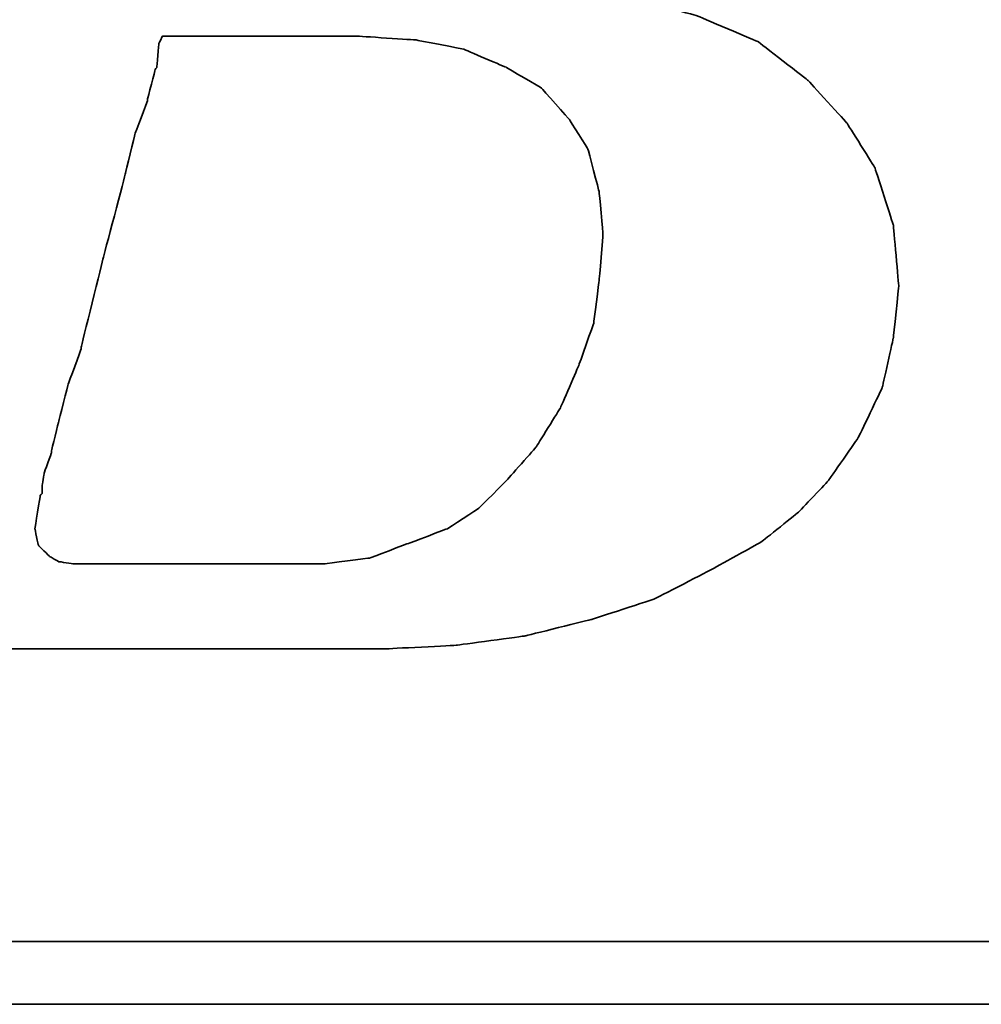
# Model space of a CAD drawing. Header units: millimetres. Extents: x 4 to 341, y 78 to 202.
# Tile 28 of 51: x 256.29 to 257.85, y 109.69 to 111.28. Entities that reach past the tile are written whole.
import ezdxf

# ---------------------------------------------------------------- set-up
doc = ezdxf.new("R2010")
doc.units = ezdxf.units.MM
doc.header["$LTSCALE"] = 0.15
doc.layers.add('DIM', color=4, linetype='CONTINUOUS')
doc.layers.add('layer 1', color=7, linetype='CONTINUOUS')

# ---------------------------------------------------------------- blocks, each defined once
blk = doc.blocks.new('TBI MOTION logo(完整正式版)')
at = {"layer": 'layer 1', "color": 22, "lineweight": 35}
for points, knots in [([(-64.65375, -6.86375), (-64.65375, -6.86375), (-64.84375, -7.29625), (-64.84375, -7.29625), (-64.84375, -7.29625), (-64.84375, -7.29625), (-64.86875, -7.34375), (-64.86875, -7.34375), (-64.86875, -7.34375), (-64.86875, -7.34375), (-64.86875, -7.36875), (-64.86875, -7.36875), (-64.86875, -7.36875), (-64.86875, -7.36875), (-65.15375, -7.65375), (-65.15375, -7.65375), (-65.15375, -7.65375), (-65.15375, -7.65375), (-65.17875, -7.65375), (-65.17875, -7.65375), (-65.17875, -7.65375), (-65.17875, -7.65375), (-65.20375, -7.67875), (-65.20375, -7.67875), (-65.20375, -7.67875), (-65.20375, -7.67875), (-65.58875, -7.87125), (-65.58875, -7.87125), (-65.58875, -7.87125), (-65.58875, -7.87125), (-65.63375, -7.87125), (-65.63375, -7.87125), (-65.63375, -7.87125), (-65.63375, -7.87125), (-65.65875, -7.89375), (-65.65875, -7.89375), (-65.65875, -7.89375), (-65.65875, -7.89375), (-66.09375, -7.94375), (-66.09375, -7.94375), (-66.09375, -7.94375), (-66.09375, -7.94375), (-66.11375, -7.94375), (-66.11375, -7.94375), (-66.11375, -7.94375), (-66.11375, -7.94375), (-66.16375, -7.94375), (-66.16375, -7.94375), (-66.16375, -7.94375), (-66.16375, -7.94375), (-66.30875, -7.94375), (-66.30875, -7.94375), (-66.30875, -7.94375), (-66.30875, -7.94375), (-66.69375, -7.94375), (-66.69375, -7.94375), (-66.69375, -7.94375), (-66.69375, -7.94375), (-67.07375, -7.94375), (-67.07375, -7.94375), (-67.07375, -7.94375), (-67.07375, -7.94375), (-67.12375, -7.94375), (-67.12375, -7.94375), (-67.12375, -7.94375), (-67.12375, -7.94375), (-67.12375, -7.96625), (-67.12375, -7.96625), (-67.12375, -7.96625), (-67.12375, -7.96625), (-67.14875, -7.99125), (-67.14875, -7.99125), (-67.14875, -7.99125), (-67.14875, -7.99125), (-67.24375, -8.34875), (-67.24375, -8.34875), (-67.24375, -8.34875), (-67.24375, -8.34875), (-67.31375, -8.68625), (-67.31375, -8.68625), (-67.31375, -8.68625), (-67.31375, -8.68625), (-67.26875, -8.68625), (-67.26875, -8.68625), (-67.26875, -8.68625), (-67.26875, -8.68625), (-67.07375, -8.68625), (-67.07375, -8.68625), (-67.07375, -8.68625), (-67.07375, -8.68625), (-66.54875, -8.68625), (-66.54875, -8.68625), (-66.54875, -8.68625), (-66.54875, -8.68625), (-65.82625, -8.68625), (-65.82625, -8.68625), (-65.82625, -8.68625), (-65.82625, -8.68625), (-65.01375, -8.68625), (-65.01375, -8.68625), (-65.01375, -8.68625), (-65.01375, -8.68625), (-64.05375, -8.68625), (-64.05375, -8.68625), (-64.05375, -8.68625), (-64.05375, -8.68625), (-62.08375, -8.68625), (-62.08375, -8.68625), (-62.08375, -8.68625), (-62.08375, -8.68625), (-60.06875, -8.68625), (-60.06875, -8.68625), (-60.06875, -8.68625), (-60.06875, -8.68625), (-59.10875, -8.68625), (-59.10875, -8.68625), (-59.10875, -8.68625), (-59.10875, -8.68625), (-58.29375, -8.68625), (-58.29375, -8.68625), (-58.29375, -8.68625), (-58.29375, -8.68625), (-57.57375, -8.68625), (-57.57375, -8.68625), (-57.57375, -8.68625), (-57.57375, -8.68625), (-57.04875, -8.68625), (-57.04875, -8.68625), (-57.04875, -8.68625), (-57.04875, -8.68625), (-56.85375, -8.68625), (-56.85375, -8.68625), (-56.85375, -8.68625), (-56.85375, -8.68625), (-56.70875, -8.68625), (-56.70875, -8.68625), (-56.70875, -8.68625), (-56.70875, -8.68625), (-56.61375, -8.68625), (-56.61375, -8.68625), (-56.61375, -8.68625), (-56.61375, -8.68625), (-56.56875, -8.68625), (-56.56875, -8.68625), (-56.56875, -8.68625), (-56.56875, -8.68625), (-55.65375, -8.63875), (-55.65375, -8.63875), (-55.65375, -8.63875), (-55.65375, -8.63875), (-54.76875, -8.51875), (-54.76875, -8.51875), (-54.76875, -8.51875), (-54.76875, -8.51875), (-53.90375, -8.30375), (-53.90375, -8.30375), (-53.90375, -8.30375), (-53.90375, -8.30375), (-53.08875, -8.03875), (-53.08875, -8.03875), (-53.08875, -8.03875), (-53.08875, -8.03875), (-52.34375, -7.65375), (-52.34375, -7.65375), (-52.34375, -7.65375), (-52.34375, -7.65375), (-51.69875, -7.29625), (-51.69875, -7.29625), (-51.69875, -7.29625), (-51.69875, -7.29625), (-51.21875, -6.91125), (-51.21875, -6.91125), (-51.21875, -6.91125), (-51.21875, -6.91125), (-50.83375, -6.50375), (-50.83375, -6.50375), (-50.83375, -6.50375), (-50.83375, -6.50375), (-50.44875, -5.94875), (-50.44875, -5.94875), (-50.44875, -5.94875), (-50.44875, -5.94875), (-50.13875, -5.30375), (-50.13875, -5.30375), (-50.13875, -5.30375), (-50.13875, -5.30375), (-49.99375, -4.65375), (-49.99375, -4.65375), (-49.99375, -4.65375), (-49.99375, -4.65375), (-49.92375, -3.98375), (-49.92375, -3.98375), (-49.92375, -3.98375), (-49.92375, -3.98375), (-49.99375, -3.19374), (-49.99375, -3.19374), (-49.99375, -3.19374), (-49.99375, -3.19374), (-50.23374, -2.44874), (-50.23374, -2.44874), (-50.23374, -2.44874), (-50.23374, -2.44874), (-50.59375, -1.87374), (-50.59375, -1.87374), (-50.59375, -1.87374), (-50.59375, -1.87374), (-51.09875, -1.31874), (-51.09875, -1.31874), (-51.09875, -1.31874), (-51.09875, -1.31874), (-51.74375, -0.81875), (-51.74375, -0.81875), (-51.74375, -0.81875), (-51.74375, -0.81875), (-52.53875, -0.48125), (-52.53875, -0.48125), (-52.53875, -0.48125), (-52.53875, -0.48125), (-53.47375, -0.21875), (-53.47375, -0.21875), (-53.47375, -0.21875), (-53.47375, -0.21875), (-54.52875, -0.04874), (-54.52875, -0.04874), (-54.52875, -0.04874), (-54.52875, -0.04874), (-55.65375, 0.12125), (-55.65375, 0.12125), (-55.65375, 0.12125), (-55.65375, 0.12125), (-54.50375, 0.28624), (-54.50375, 0.28624), (-54.50375, 0.28624), (-54.50375, 0.28624), (-53.83375, 0.38124), (-53.83375, 0.38124), (-53.83375, 0.38124), (-53.83375, 0.38124), (-53.18375, 0.50125), (-53.18375, 0.50125), (-53.18375, 0.50125), (-53.18375, 0.50125), (-52.55875, 0.66874), (-52.55875, 0.66874), (-52.55875, 0.66874), (-52.55875, 0.66874), (-52.03375, 0.86124), (-52.03375, 0.86124), (-52.03375, 0.86124), (-52.03375, 0.86124), (-51.50374, 1.03124), (-51.50374, 1.03124), (-51.50374, 1.03124), (-51.50374, 1.03124), (-51.09875, 1.27125), (-51.09875, 1.27125), (-51.09875, 1.27125), (-51.09875, 1.27125), (-50.71375, 1.48624), (-50.71375, 1.48624), (-50.71375, 1.48624), (-50.71375, 1.48624), (-50.37625, 1.77625), (-50.37625, 1.77625), (-50.37625, 1.77625), (-50.37625, 1.77625), (-49.82375, 2.37625), (-49.82375, 2.37625), (-49.82375, 2.37625), (-49.82375, 2.37625), (-49.41875, 2.99625), (-49.41875, 2.99625), (-49.41875, 2.99625), (-49.41875, 2.99625), (-49.22375, 3.76625), (-49.22375, 3.76625), (-49.22375, 3.76625), (-49.22375, 3.76625), (-49.15375, 4.50874), (-49.15375, 4.50874), (-49.15375, 4.50874), (-49.15375, 4.50874), (-49.20375, 5.25125), (-49.20375, 5.25125), (-49.20375, 5.25125), (-49.20375, 5.25125), (-49.41875, 5.92625), (-49.41875, 5.92625), (-49.41875, 5.92625), (-49.41875, 5.92625), (-49.77875, 6.47625), (-49.77875, 6.47625), (-49.77875, 6.47625), (-49.77875, 6.47625), (-50.33125, 7.02624), (-50.33125, 7.02624), (-50.33125, 7.02624), (-50.33125, 7.02624), (-51.00125, 7.43625), (-51.00125, 7.43625), (-51.00125, 7.43625), (-51.00125, 7.43625), (-51.79375, 7.72625), (-51.79375, 7.72625), (-51.79375, 7.72625), (-51.79375, 7.72625), (-52.72875, 7.89124), (-52.72875, 7.89124), (-52.72875, 7.89124), (-52.72875, 7.89124), (-53.83375, 7.98625), (-53.83375, 7.98625), (-53.83375, 7.98625), (-53.83375, 7.98625), (-53.92875, 7.98625), (-53.92875, 7.98625), (-53.92875, 7.98625), (-53.92875, 7.98625), (-54.26375, 7.98625), (-54.26375, 7.98625), (-54.26375, 7.98625), (-54.26375, 7.98625), (-54.74375, 7.98625), (-54.74375, 7.98625), (-54.74375, 7.98625), (-54.74375, 7.98625), (-55.36875, 7.98625), (-55.36875, 7.98625), (-55.36875, 7.98625), (-55.36875, 7.98625), (-56.13375, 7.98625), (-56.13375, 7.98625), (-56.13375, 7.98625), (-56.13375, 7.98625), (-56.94875, 7.98625), (-56.94875, 7.98625), (-56.94875, 7.98625), (-56.94875, 7.98625), (-58.77625, 7.98625), (-58.77625, 7.98625), (-58.77625, 7.98625), (-58.77625, 7.98625), (-60.59875, 7.98625), (-60.59875, 7.98625), (-60.59875, 7.98625), (-60.59875, 7.98625), (-61.41375, 7.98625), (-61.41375, 7.98625), (-61.41375, 7.98625), (-61.41375, 7.98625), (-62.17875, 7.98625), (-62.17875, 7.98625), (-62.17875, 7.98625), (-62.17875, 7.98625), (-62.80375, 7.98625), (-62.80375, 7.98625), (-62.80375, 7.98625), (-62.80375, 7.98625), (-63.30625, 7.98625), (-63.30625, 7.98625), (-63.30625, 7.98625), (-63.30625, 7.98625), (-63.57375, 7.98625), (-63.57375, 7.98625), (-63.57375, 7.98625), (-63.57375, 7.98625), (-63.57375, 7.96375), (-63.57375, 7.96375), (-63.57375, 7.96375), (-63.57375, 7.96375), (-63.59875, 7.94125), (-63.59875, 7.94125), (-63.59875, 7.94125), (-63.59875, 7.94125), (-63.69375, 7.55625), (-63.69375, 7.55625), (-63.69375, 7.55625), (-63.69375, 7.55625), (-63.76375, 7.24624), (-63.76375, 7.24624), (-63.76375, 7.24624), (-63.76375, 7.24624), (-63.23875, 7.24624), (-63.23875, 7.24624), (-63.23875, 7.24624), (-63.23875, 7.24624), (-62.75875, 7.24624), (-62.75875, 7.24624), (-62.75875, 7.24624), (-62.75875, 7.24624), (-62.61125, 7.24624), (-62.61125, 7.24624), (-62.61125, 7.24624), (-62.61125, 7.24624), (-62.56625, 7.24624), (-62.56625, 7.24624), (-62.56625, 7.24624), (-62.56625, 7.24624), (-62.22875, 7.24624), (-62.22875, 7.24624), (-62.22875, 7.24624), (-62.22875, 7.24624), (-62.20375, 7.24624), (-62.20375, 7.24624), (-62.20375, 7.24624), (-62.20375, 7.24624), (-62.17875, 7.21875), (-62.17875, 7.21875), (-62.17875, 7.21875), (-62.17875, 7.21875), (-61.96375, 7.17125), (-61.96375, 7.17125), (-61.96375, 7.17125), (-61.96375, 7.17125), (-61.72375, 7.12624), (-61.72375, 7.12624), (-61.72375, 7.12624), (-61.72375, 7.12624), (-61.70375, 7.12624), (-61.70375, 7.12624), (-61.70375, 7.12624), (-61.70375, 7.12624), (-61.55875, 7.07624), (-61.55875, 7.07624), (-61.55875, 7.07624), (-61.55875, 7.07624), (-61.50875, 7.07624), (-61.50875, 7.07624), (-61.50875, 7.07624), (-61.50875, 7.07624), (-61.48375, 7.02624), (-61.48375, 7.02624), (-61.48375, 7.02624), (-61.48375, 7.02624), (-61.31875, 6.83375), (-61.31875, 6.83375), (-61.31875, 6.83375), (-61.31875, 6.83375), (-61.29375, 6.81125), (-61.29375, 6.81125), (-61.29375, 6.81125), (-61.29375, 6.81125), (-61.29375, 6.78625), (-61.29375, 6.78625), (-61.29375, 6.78625), (-61.29375, 6.78625), (-61.19875, 6.50124), (-61.19875, 6.50124), (-61.19875, 6.50124), (-61.19875, 6.50124), (-61.17375, 6.45124), (-61.17375, 6.45124), (-61.17375, 6.45124), (-61.17375, 6.45124), (-61.19875, 6.40625), (-61.19875, 6.40625), (-61.19875, 6.40625), (-61.19875, 6.40625), (-61.26875, 5.99624), (-61.26875, 5.99624), (-61.26875, 5.99624), (-61.26875, 5.99624), (-61.26875, 5.85125), (-61.26875, 5.85125), (-61.26875, 5.85125), (-61.26875, 5.85125), (-61.26875, 5.82625), (-61.26875, 5.82625), (-61.26875, 5.82625), (-61.26875, 5.82625), (-61.29375, 5.80625), (-61.29375, 5.80625), (-61.29375, 5.80625), (-61.29375, 5.80625), (-61.34125, 5.66125), (-61.34125, 5.66125), (-61.34125, 5.66125), (-61.34125, 5.66125), (-61.41375, 5.44625), (-61.41375, 5.44625), (-61.41375, 5.44625), (-61.41375, 5.44625), (-61.48375, 5.15625), (-61.48375, 5.15625), (-61.48375, 5.15625), (-61.48375, 5.15625), (-61.58375, 4.82124), (-61.58375, 4.82124), (-61.58375, 4.82124), (-61.58375, 4.82124), (-61.79875, 4.00375), (-61.79875, 4.00375), (-61.79875, 4.00375), (-61.79875, 4.00375), (-62.05875, 2.99625), (-62.05875, 2.99625), (-62.05875, 2.99625), (-62.05875, 2.99625), (-62.34875, 1.91625), (-62.34875, 1.91625), (-62.34875, 1.91625), (-62.34875, 1.91625), (-62.97375, -0.41124), (-62.97375, -0.41124), (-62.97375, -0.41124), (-62.97375, -0.41124), (-63.59875, -2.75875), (-63.59875, -2.75875), (-63.59875, -2.75875), (-63.59875, -2.75875), (-63.88375, -3.86374), (-63.88375, -3.86374), (-63.88375, -3.86374), (-63.88375, -3.86374), (-64.14875, -4.82374), (-64.14875, -4.82374), (-64.14875, -4.82374), (-64.14875, -4.82374), (-64.36375, -5.64125), (-64.36375, -5.64125), (-64.36375, -5.64125), (-64.36375, -5.64125), (-64.43625, -5.97625), (-64.43625, -5.97625), (-64.43625, -5.97625), (-64.43625, -5.97625), (-64.50875, -6.28625), (-64.50875, -6.28625), (-64.50875, -6.28625), (-64.50875, -6.28625), (-64.50875, -6.30875), (-64.50875, -6.30875), (-64.50875, -6.30875), (-64.50875, -6.30875), (-64.57875, -6.50375), (-64.57875, -6.50375), (-64.57875, -6.50375), (-64.57875, -6.50375), (-64.62875, -6.69625), (-64.62875, -6.69625), (-64.62875, -6.69625), (-64.62875, -6.69625), (-64.62875, -6.76875), (-64.62875, -6.76875), (-64.62875, -6.76875), (-64.62875, -6.76875), (-64.62875, -6.81375), (-64.62875, -6.81375), (-64.62875, -6.81375), (-64.62875, -6.81375), (-64.62875, -6.83875), (-64.62875, -6.83875), (-64.62875, -6.83875), (-64.62875, -6.83875), (-64.65375, -6.86375), (-64.65375, -6.86375)], [0, 0, 0, 0, 0.00719424, 0.00719424, 0.00719424, 0.00719425, 0.01438849, 0.01438849, 0.01438849, 0.0143885, 0.02158273, 0.02158273, 0.02158273, 0.02158274, 0.02877698, 0.02877698, 0.02877698, 0.02877699, 0.03597122, 0.03597122, 0.03597122, 0.03597123, 0.04316547, 0.04316547, 0.04316547, 0.04316548, 0.05035971, 0.05035971, 0.05035971, 0.05035972, 0.05755396, 0.05755396, 0.05755396, 0.05755397, 0.0647482, 0.0647482, 0.0647482, 0.06474821, 0.07194245, 0.07194245, 0.07194245, 0.07194246, 0.07913669, 0.07913669, 0.07913669, 0.0791367, 0.08633094, 0.08633094, 0.08633094, 0.08633095, 0.09352518, 0.09352518, 0.09352518, 0.09352519, 0.10071942, 0.10071942, 0.10071942, 0.10071943, 0.10791367, 0.10791367, 0.10791367, 0.10791368, 0.11510791, 0.11510791, 0.11510791, 0.11510792, 0.12230216, 0.12230216, 0.12230216, 0.12230217, 0.1294964, 0.1294964, 0.1294964, 0.12949641, 0.13669065, 0.13669065, 0.13669065, 0.13669066, 0.14388489, 0.14388489, 0.14388489, 0.1438849, 0.15107914, 0.15107914, 0.15107914, 0.15107915, 0.15827338, 0.15827338, 0.15827338, 0.15827339, 0.16546763, 0.16546763, 0.16546763, 0.16546764, 0.17266187, 0.17266187, 0.17266187, 0.17266188, 0.17985612, 0.17985612, 0.17985612, 0.17985613, 0.18705036, 0.18705036, 0.18705036, 0.18705037, 0.1942446, 0.1942446, 0.1942446, 0.19424461, 0.20143885, 0.20143885, 0.20143885, 0.20143886, 0.20863309, 0.20863309, 0.20863309, 0.2086331, 0.21582734, 0.21582734, 0.21582734, 0.21582735, 0.22302158, 0.22302158, 0.22302158, 0.22302159, 0.23021583, 0.23021583, 0.23021583, 0.23021584, 0.23741007, 0.23741007, 0.23741007, 0.23741008, 0.24460432, 0.24460432, 0.24460432, 0.24460433, 0.25179856, 0.25179856, 0.25179856, 0.25179857, 0.25899281, 0.25899281, 0.25899281, 0.25899282, 0.26618705, 0.26618705, 0.26618705, 0.26618706, 0.27338129, 0.27338129, 0.27338129, 0.2733813, 0.28057554, 0.28057554, 0.28057554, 0.28057555, 0.28776978, 0.28776978, 0.28776978, 0.28776979, 0.29496403, 0.29496403, 0.29496403, 0.29496404, 0.30215827, 0.30215827, 0.30215827, 0.30215828, 0.30935252, 0.30935252, 0.30935252, 0.30935253, 0.31654676, 0.31654676, 0.31654676, 0.31654677, 0.32374101, 0.32374101, 0.32374101, 0.32374102, 0.33093525, 0.33093525, 0.33093525, 0.33093526, 0.3381295, 0.3381295, 0.3381295, 0.33812951, 0.34532374, 0.34532374, 0.34532374, 0.34532375, 0.35251799, 0.35251799, 0.35251799, 0.352518, 0.35971223, 0.35971223, 0.35971223, 0.35971224, 0.36690647, 0.36690647, 0.36690647, 0.36690648, 0.37410072, 0.37410072, 0.37410072, 0.37410073, 0.38129496, 0.38129496, 0.38129496, 0.38129497, 0.38848921, 0.38848921, 0.38848921, 0.38848922, 0.39568345, 0.39568345, 0.39568345, 0.39568346, 0.4028777, 0.4028777, 0.4028777, 0.40287771, 0.41007194, 0.41007194, 0.41007194, 0.41007195, 0.41726619, 0.41726619, 0.41726619, 0.4172662, 0.42446043, 0.42446043, 0.42446043, 0.42446044, 0.43165468, 0.43165468, 0.43165468, 0.43165469, 0.43884892, 0.43884892, 0.43884892, 0.43884893, 0.44604317, 0.44604317, 0.44604317, 0.44604318, 0.45323741, 0.45323741, 0.45323741, 0.45323742, 0.46043165, 0.46043165, 0.46043165, 0.46043166, 0.4676259, 0.4676259, 0.4676259, 0.46762591, 0.47482014, 0.47482014, 0.47482014, 0.47482015, 0.48201439, 0.48201439, 0.48201439, 0.4820144, 0.48920863, 0.48920863, 0.48920863, 0.48920864, 0.49640288, 0.49640288, 0.49640288, 0.49640289, 0.50359712, 0.50359712, 0.50359712, 0.50359713, 0.51079137, 0.51079137, 0.51079137, 0.51079138, 0.51798561, 0.51798561, 0.51798561, 0.51798562, 0.52517986, 0.52517986, 0.52517986, 0.52517987, 0.5323741, 0.5323741, 0.5323741, 0.53237411, 0.53956835, 0.53956835, 0.53956835, 0.53956836, 0.54676259, 0.54676259, 0.54676259, 0.5467626, 0.55395683, 0.55395683, 0.55395683, 0.55395684, 0.56115108, 0.56115108, 0.56115108, 0.56115109, 0.56834532, 0.56834532, 0.56834532, 0.56834533, 0.57553957, 0.57553957, 0.57553957, 0.57553958, 0.58273381, 0.58273381, 0.58273381, 0.58273382, 0.58992806, 0.58992806, 0.58992806, 0.58992807, 0.5971223, 0.5971223, 0.5971223, 0.59712231, 0.60431655, 0.60431655, 0.60431655, 0.60431656, 0.61151079, 0.61151079, 0.61151079, 0.6115108, 0.61870504, 0.61870504, 0.61870504, 0.61870505, 0.62589928, 0.62589928, 0.62589928, 0.62589929, 0.63309353, 0.63309353, 0.63309353, 0.63309354, 0.64028777, 0.64028777, 0.64028777, 0.64028778, 0.64748201, 0.64748201, 0.64748201, 0.64748202, 0.65467626, 0.65467626, 0.65467626, 0.65467627, 0.6618705, 0.6618705, 0.6618705, 0.66187051, 0.66906475, 0.66906475, 0.66906475, 0.66906476, 0.67625899, 0.67625899, 0.67625899, 0.676259, 0.68345324, 0.68345324, 0.68345324, 0.68345325, 0.69064748, 0.69064748, 0.69064748, 0.69064749, 0.69784173, 0.69784173, 0.69784173, 0.69784174, 0.70503597, 0.70503597, 0.70503597, 0.70503598, 0.71223022, 0.71223022, 0.71223022, 0.71223023, 0.71942446, 0.71942446, 0.71942446, 0.71942447, 0.72661871, 0.72661871, 0.72661871, 0.72661872, 0.73381295, 0.73381295, 0.73381295, 0.73381296, 0.74100719, 0.74100719, 0.74100719, 0.7410072, 0.74820144, 0.74820144, 0.74820144, 0.74820145, 0.75539568, 0.75539568, 0.75539568, 0.75539569, 0.76258993, 0.76258993, 0.76258993, 0.76258994, 0.76978417, 0.76978417, 0.76978417, 0.76978418, 0.77697842, 0.77697842, 0.77697842, 0.77697843, 0.78417266, 0.78417266, 0.78417266, 0.78417267, 0.79136691, 0.79136691, 0.79136691, 0.79136692, 0.79856115, 0.79856115, 0.79856115, 0.79856116, 0.8057554, 0.8057554, 0.8057554, 0.80575541, 0.81294964, 0.81294964, 0.81294964, 0.81294965, 0.82014388, 0.82014388, 0.82014388, 0.82014389, 0.82733813, 0.82733813, 0.82733813, 0.82733814, 0.83453237, 0.83453237, 0.83453237, 0.83453238, 0.84172662, 0.84172662, 0.84172662, 0.84172663, 0.84892086, 0.84892086, 0.84892086, 0.84892087, 0.85611511, 0.85611511, 0.85611511, 0.85611512, 0.86330935, 0.86330935, 0.86330935, 0.86330936, 0.8705036, 0.8705036, 0.8705036, 0.87050361, 0.87769784, 0.87769784, 0.87769784, 0.87769785, 0.88489209, 0.88489209, 0.88489209, 0.8848921, 0.89208633, 0.89208633, 0.89208633, 0.89208634, 0.89928058, 0.89928058, 0.89928058, 0.89928059, 0.90647482, 0.90647482, 0.90647482, 0.90647483, 0.91366906, 0.91366906, 0.91366906, 0.91366907, 0.92086331, 0.92086331, 0.92086331, 0.92086332, 0.92805755, 0.92805755, 0.92805755, 0.92805756, 0.9352518, 0.9352518, 0.9352518, 0.93525181, 0.94244604, 0.94244604, 0.94244604, 0.94244605, 0.94964029, 0.94964029, 0.94964029, 0.9496403, 0.95683453, 0.95683453, 0.95683453, 0.95683454, 0.96402878, 0.96402878, 0.96402878, 0.96402879, 0.97122302, 0.97122302, 0.97122302, 0.97122303, 0.97841727, 0.97841727, 0.97841727, 0.97841728, 0.98561151, 0.98561151, 0.98561151, 0.98561152, 0.99280576, 0.99280576, 0.99280576, 0.99280577, 1, 1, 1, 1]), ([(-61.03125, -6.57375), (-61.03125, -6.57375), (-61.03125, -6.67125), (-61.03125, -6.67125), (-61.03125, -6.67125), (-61.03125, -6.67125), (-61.05375, -6.69625), (-61.05375, -6.69625), (-61.05375, -6.69625), (-61.05375, -6.69625), (-61.12375, -7.12875), (-61.12375, -7.12875), (-61.12375, -7.12875), (-61.12375, -7.12875), (-61.07875, -7.34375), (-61.07875, -7.34375), (-61.07875, -7.34375), (-61.07875, -7.34375), (-60.93375, -7.48875), (-60.93375, -7.48875), (-60.93375, -7.48875), (-60.93375, -7.48875), (-60.81375, -7.55625), (-60.81375, -7.55625), (-60.81375, -7.55625), (-60.81375, -7.55625), (-60.62375, -7.58375), (-60.62375, -7.58375), (-60.62375, -7.58375), (-60.62375, -7.58375), (-60.30875, -7.58375), (-60.30875, -7.58375), (-60.30875, -7.58375), (-60.30875, -7.58375), (-59.97375, -7.58375), (-59.97375, -7.58375), (-59.97375, -7.58375), (-59.97375, -7.58375), (-59.87875, -7.58375), (-59.87875, -7.58375), (-59.87875, -7.58375), (-59.87875, -7.58375), (-59.63625, -7.58375), (-59.63625, -7.58375), (-59.63625, -7.58375), (-59.63625, -7.58375), (-58.96875, -7.58375), (-58.96875, -7.58375), (-58.96875, -7.58375), (-58.96875, -7.58375), (-58.29375, -7.58375), (-58.29375, -7.58375), (-58.29375, -7.58375), (-58.29375, -7.58375), (-58.05375, -7.58375), (-58.05375, -7.58375), (-58.05375, -7.58375), (-58.05375, -7.58375), (-57.98375, -7.58375), (-57.98375, -7.58375), (-57.98375, -7.58375), (-57.98375, -7.58375), (-57.35875, -7.58375), (-57.35875, -7.58375), (-57.35875, -7.58375), (-57.35875, -7.58375), (-56.78375, -7.50875), (-56.78375, -7.50875), (-56.78375, -7.50875), (-56.78375, -7.50875), (-56.27875, -7.31875), (-56.27875, -7.31875), (-56.27875, -7.31875), (-56.27875, -7.31875), (-55.77375, -7.12875), (-55.77375, -7.12875), (-55.77375, -7.12875), (-55.77375, -7.12875), (-55.36875, -6.86375), (-55.36875, -6.86375), (-55.36875, -6.86375), (-55.36875, -6.86375), (-55.00875, -6.50375), (-55.00875, -6.50375), (-55.00875, -6.50375), (-55.00875, -6.50375), (-54.62375, -6.06875), (-54.62375, -6.06875), (-54.62375, -6.06875), (-54.62375, -6.06875), (-54.31375, -5.56875), (-54.31375, -5.56875), (-54.31375, -5.56875), (-54.31375, -5.56875), (-54.07375, -5.01625), (-54.07375, -5.01625), (-54.07375, -5.01625), (-54.07375, -5.01625), (-53.87875, -4.46374), (-53.87875, -4.46374), (-53.87875, -4.46374), (-53.87875, -4.46374), (-53.80875, -3.91375), (-53.80875, -3.91375), (-53.80875, -3.91375), (-53.80875, -3.91375), (-53.75875, -3.31375), (-53.75875, -3.31375), (-53.75875, -3.31375), (-53.75875, -3.31375), (-53.80875, -2.75875), (-53.80875, -2.75875), (-53.80875, -2.75875), (-53.80875, -2.75875), (-53.95375, -2.20875), (-53.95375, -2.20875), (-53.95375, -2.20875), (-53.95375, -2.20875), (-54.19375, -1.82625), (-54.19375, -1.82625), (-54.19375, -1.82625), (-54.19375, -1.82625), (-54.55375, -1.41875), (-54.55375, -1.41875), (-54.55375, -1.41875), (-54.55375, -1.41875), (-55.00875, -1.15125), (-55.00875, -1.15125), (-55.00875, -1.15125), (-55.00875, -1.15125), (-55.56125, -0.91375), (-55.56125, -0.91375), (-55.56125, -0.91375), (-55.56125, -0.91375), (-56.18125, -0.79375), (-56.18125, -0.79375), (-56.18125, -0.79375), (-56.18125, -0.79375), (-56.94875, -0.74374), (-56.94875, -0.74374), (-56.94875, -0.74374), (-56.94875, -0.74374), (-56.99875, -0.74374), (-56.99875, -0.74374), (-56.99875, -0.74374), (-56.99875, -0.74374), (-57.09375, -0.74374), (-57.09375, -0.74374), (-57.09375, -0.74374), (-57.09375, -0.74374), (-57.38375, -0.74374), (-57.38375, -0.74374), (-57.38375, -0.74374), (-57.38375, -0.74374), (-57.76875, -0.74374), (-57.76875, -0.74374), (-57.76875, -0.74374), (-57.76875, -0.74374), (-58.24625, -0.74374), (-58.24625, -0.74374), (-58.24625, -0.74374), (-58.24625, -0.74374), (-58.72875, -0.74374), (-58.72875, -0.74374), (-58.72875, -0.74374), (-58.72875, -0.74374), (-59.20875, -0.74374), (-59.20875, -0.74374), (-59.20875, -0.74374), (-59.20875, -0.74374), (-59.46875, -0.74374), (-59.46875, -0.74374), (-59.46875, -0.74374), (-59.46875, -0.74374), (-59.51625, -0.83875), (-59.51625, -0.83875), (-59.51625, -0.83875), (-59.51625, -0.83875), (-59.54375, -1.15125), (-59.54375, -1.15125), (-59.54375, -1.15125), (-59.54375, -1.15125), (-59.56375, -1.17874), (-59.56375, -1.17874), (-59.56375, -1.17874), (-59.56375, -1.17874), (-59.66375, -1.55875), (-59.66375, -1.55875), (-59.66375, -1.55875), (-59.66375, -1.55875), (-59.66375, -1.58375), (-59.66375, -1.58375), (-59.66375, -1.58375), (-59.66375, -1.58375), (-59.82875, -2.01874), (-59.82875, -2.01874), (-59.82875, -2.01874), (-59.82875, -2.01874), (-59.94875, -2.52125), (-59.94875, -2.52125), (-59.94875, -2.52125), (-59.94875, -2.52125), (-60.23875, -3.62375), (-60.23875, -3.62375), (-60.23875, -3.62375), (-60.23875, -3.62375), (-60.52375, -4.77624), (-60.52375, -4.77624), (-60.52375, -4.77624), (-60.52375, -4.77624), (-60.52375, -4.79874), (-60.52375, -4.79874), (-60.52375, -4.79874), (-60.52375, -4.79874), (-60.69125, -5.25375), (-60.69125, -5.25375), (-60.69125, -5.25375), (-60.69125, -5.25375), (-60.81375, -5.73625), (-60.81375, -5.73625), (-60.81375, -5.73625), (-60.81375, -5.73625), (-60.90875, -6.11875), (-60.90875, -6.11875), (-60.90875, -6.11875), (-60.90875, -6.11875), (-60.90875, -6.14375), (-60.90875, -6.14375), (-60.90875, -6.14375), (-60.90875, -6.14375), (-61.00375, -6.40875), (-61.00375, -6.40875), (-61.00375, -6.40875), (-61.00375, -6.40875), (-61.03125, -6.57375), (-61.03125, -6.57375)], [0, 0, 0, 0, 0.01694915, 0.01694915, 0.01694915, 0.01694916, 0.03389831, 0.03389831, 0.03389831, 0.03389832, 0.05084746, 0.05084746, 0.05084746, 0.05084747, 0.06779661, 0.06779661, 0.06779661, 0.06779662, 0.08474576, 0.08474576, 0.08474576, 0.08474577, 0.10169492, 0.10169492, 0.10169492, 0.10169493, 0.11864407, 0.11864407, 0.11864407, 0.11864408, 0.13559322, 0.13559322, 0.13559322, 0.13559323, 0.15254237, 0.15254237, 0.15254237, 0.15254238, 0.16949153, 0.16949153, 0.16949153, 0.16949154, 0.18644068, 0.18644068, 0.18644068, 0.18644069, 0.20338983, 0.20338983, 0.20338983, 0.20338984, 0.22033898, 0.22033898, 0.22033898, 0.22033899, 0.23728814, 0.23728814, 0.23728814, 0.23728815, 0.25423729, 0.25423729, 0.25423729, 0.2542373, 0.27118644, 0.27118644, 0.27118644, 0.27118645, 0.28813559, 0.28813559, 0.28813559, 0.2881356, 0.30508475, 0.30508475, 0.30508475, 0.30508476, 0.3220339, 0.3220339, 0.3220339, 0.32203391, 0.33898305, 0.33898305, 0.33898305, 0.33898306, 0.3559322, 0.3559322, 0.3559322, 0.35593221, 0.37288136, 0.37288136, 0.37288136, 0.37288137, 0.38983051, 0.38983051, 0.38983051, 0.38983052, 0.40677966, 0.40677966, 0.40677966, 0.40677967, 0.42372881, 0.42372881, 0.42372881, 0.42372882, 0.44067797, 0.44067797, 0.44067797, 0.44067798, 0.45762712, 0.45762712, 0.45762712, 0.45762713, 0.47457627, 0.47457627, 0.47457627, 0.47457628, 0.49152542, 0.49152542, 0.49152542, 0.49152543, 0.50847458, 0.50847458, 0.50847458, 0.50847459, 0.52542373, 0.52542373, 0.52542373, 0.52542374, 0.54237288, 0.54237288, 0.54237288, 0.54237289, 0.55932203, 0.55932203, 0.55932203, 0.55932204, 0.57627119, 0.57627119, 0.57627119, 0.5762712, 0.59322034, 0.59322034, 0.59322034, 0.59322035, 0.61016949, 0.61016949, 0.61016949, 0.6101695, 0.62711864, 0.62711864, 0.62711864, 0.62711865, 0.6440678, 0.6440678, 0.6440678, 0.64406781, 0.66101695, 0.66101695, 0.66101695, 0.66101696, 0.6779661, 0.6779661, 0.6779661, 0.67796611, 0.69491525, 0.69491525, 0.69491525, 0.69491526, 0.71186441, 0.71186441, 0.71186441, 0.71186442, 0.72881356, 0.72881356, 0.72881356, 0.72881357, 0.74576271, 0.74576271, 0.74576271, 0.74576272, 0.76271186, 0.76271186, 0.76271186, 0.76271187, 0.77966102, 0.77966102, 0.77966102, 0.77966103, 0.79661017, 0.79661017, 0.79661017, 0.79661018, 0.81355932, 0.81355932, 0.81355932, 0.81355933, 0.83050847, 0.83050847, 0.83050847, 0.83050848, 0.84745763, 0.84745763, 0.84745763, 0.84745764, 0.86440678, 0.86440678, 0.86440678, 0.86440679, 0.88135593, 0.88135593, 0.88135593, 0.88135594, 0.89830508, 0.89830508, 0.89830508, 0.89830509, 0.91525424, 0.91525424, 0.91525424, 0.91525425, 0.93220339, 0.93220339, 0.93220339, 0.9322034, 0.94915254, 0.94915254, 0.94915254, 0.94915255, 0.96610169, 0.96610169, 0.96610169, 0.9661017, 0.98305085, 0.98305085, 0.98305085, 0.98305086, 1, 1, 1, 1]), ([(75.90875, -9.47875), (75.90875, -9.47875), (75.90875, -12.28625), (75.90875, -12.28625), (75.90875, -12.28625), (75.90875, -12.28625), (75.90875, -12.47875), (75.90875, -12.47875), (75.90875, -12.47875), (75.90875, -12.47875), (75.71625, -12.47875), (75.71625, -12.47875), (75.71625, -12.47875), (75.71625, -12.47875), (-88.32875, -12.47875), (-88.32875, -12.47875), (-88.32875, -12.47875), (-88.32875, -12.47875), (-88.32875, -13.29375), (-88.32875, -13.29375), (-88.32875, -13.29375), (-88.32875, -13.29375), (82.89125, -13.29375), (82.89125, -13.29375), (82.89125, -13.29375), (82.89125, -13.29375), (75.90875, -9.47875), (75.90875, -9.47875)], [0, 0, 0, 0, 0.14285714, 0.14285714, 0.14285714, 0.14285715, 0.28571429, 0.28571429, 0.28571429, 0.2857143, 0.42857143, 0.42857143, 0.42857143, 0.42857144, 0.57142857, 0.57142857, 0.57142857, 0.57142858, 0.71428571, 0.71428571, 0.71428571, 0.71428572, 0.85714286, 0.85714286, 0.85714286, 0.85714287, 1, 1, 1, 1])]:
    blk.add_open_spline(points, degree=3, knots=knots, dxfattribs=at)

msp = doc.modelspace()

# ---------------------------------------------------------------- block references
at = {"layer": 'DIM', "color": 7, "xscale": 0.1250977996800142, "yscale": 0.1250977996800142, "zscale": 0.1250977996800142}
msp.add_blockref('TBI MOTION logo(完整正式版)', (263.9653, 111.3504), dxfattribs=at)

doc.saveas('drawing.dxf')
